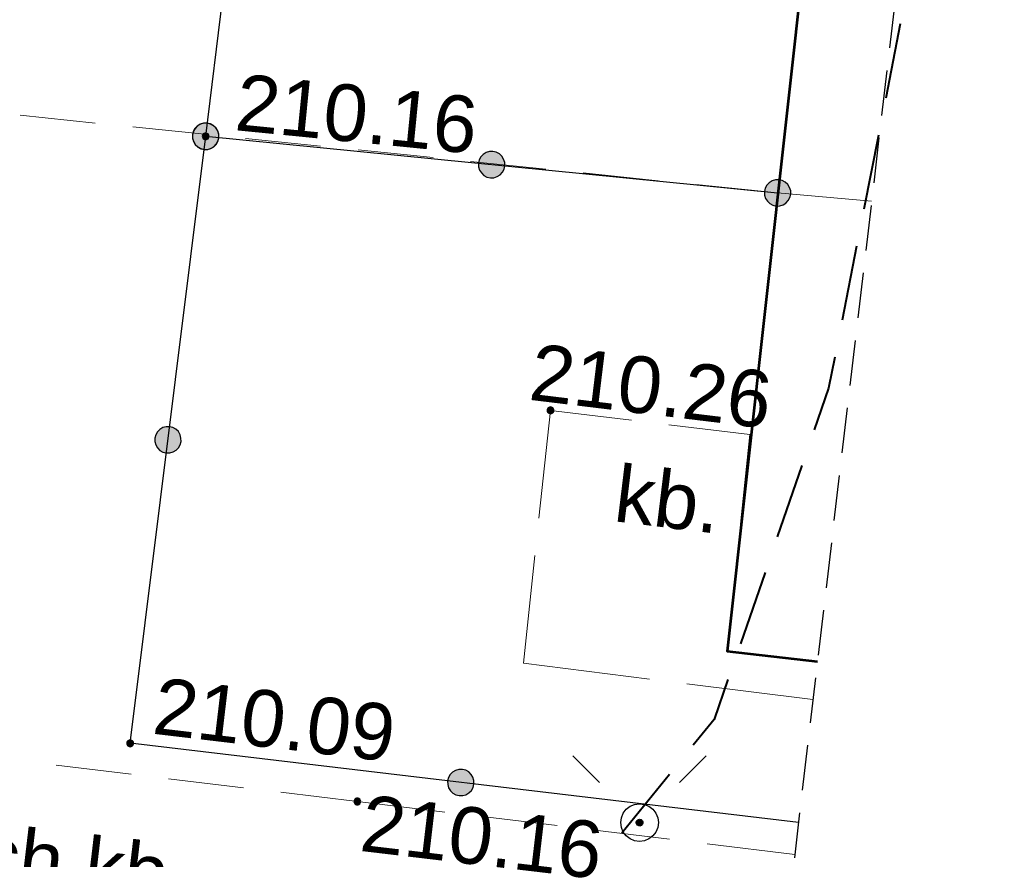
# Model space of a CAD drawing. Header units: metres. Extents: x 7419414 to 7419803, y 5549484 to 5549731.
# Tile 61 of 102: x 7419600 to 7419614, y 5549554 to 5549565. Entities that reach past the tile are written whole.
import ezdxf

# ---------------------------------------------------------------- set-up
doc = ezdxf.new("R2010")
doc.units = ezdxf.units.M
doc.header["$MEASUREMENT"] = 0
doc.layers.get('0').update_dxf_attribs({"color": 250})
for name, color, linetype, lineweight in [('EGBN', 7, 'Continuous', 13), ('EGBP', 7, 'Continuous', 13), ('EGBU', 7, 'Continuous', 53), ('LINIE ROZGRANICZAJĄCE MPZP', 212, 'Continuous', 0), ('OTKC', 7, 'Continuous', 13), ('OTKC_O', 7, 'Continuous', 13), ('OTKU', 7, 'Continuous', 13), ('OTKU_O', 7, 'Continuous', 13), ('OTOO', 7, 'Continuous', 30), ('OTRS_O', 7, 'Continuous', 13), ('Zakres', 7, 'Continuous', 0)]:
    doc.layers.add(name, color=color, linetype=linetype, lineweight=lineweight)
doc.styles.add('Arial', font='arial.ttf')

msp = doc.modelspace()

# ---------------------------------------------------------------- hatches: boundary and pattern name
at = {"linetype": 'Continuous'}
for points in [[(7419602.898, 5549563.086), (7419602.854, 5549563.098), (7419602.814, 5549563.12), (7419602.782, 5549563.152), (7419602.759, 5549563.192), (7419602.747, 5549563.236), (7419602.746, 5549563.282), (7419602.758, 5549563.326), (7419602.78, 5549563.366), (7419602.812, 5549563.398), (7419602.852, 5549563.421), (7419602.896, 5549563.433), (7419602.942, 5549563.434), (7419602.986, 5549563.422), (7419603.026, 5549563.4), (7419603.058, 5549563.368), (7419603.081, 5549563.328), (7419603.093, 5549563.284), (7419603.094, 5549563.238), (7419603.082, 5549563.194), (7419603.06, 5549563.154), (7419603.028, 5549563.122), (7419602.988, 5549563.099), (7419602.944, 5549563.087)], [(7419602.903, 5549563.086), (7419602.858, 5549563.096), (7419602.818, 5549563.118), (7419602.785, 5549563.149), (7419602.761, 5549563.188), (7419602.747, 5549563.232), (7419602.746, 5549563.277), (7419602.756, 5549563.322), (7419602.778, 5549563.362), (7419602.809, 5549563.395), (7419602.848, 5549563.419), (7419602.892, 5549563.433), (7419602.937, 5549563.434), (7419602.982, 5549563.424), (7419603.022, 5549563.402), (7419603.055, 5549563.371), (7419603.079, 5549563.332), (7419603.093, 5549563.288), (7419603.094, 5549563.243), (7419603.084, 5549563.198), (7419603.062, 5549563.158), (7419603.031, 5549563.125), (7419602.992, 5549563.101), (7419602.948, 5549563.087)], [(7419602.898, 5549563.086), (7419602.854, 5549563.098), (7419602.815, 5549563.12), (7419602.782, 5549563.152), (7419602.759, 5549563.192), (7419602.747, 5549563.236), (7419602.746, 5549563.282), (7419602.758, 5549563.326), (7419602.78, 5549563.365), (7419602.812, 5549563.398), (7419602.852, 5549563.421), (7419602.896, 5549563.433), (7419602.942, 5549563.434), (7419602.986, 5549563.422), (7419603.025, 5549563.4), (7419603.058, 5549563.368), (7419603.081, 5549563.328), (7419603.093, 5549563.284), (7419603.094, 5549563.238), (7419603.082, 5549563.194), (7419603.06, 5549563.155), (7419603.028, 5549563.122), (7419602.988, 5549563.099), (7419602.944, 5549563.087)], [(7419602.92, 5549563.215), (7419602.908, 5549563.217), (7419602.897, 5549563.221), (7419602.888, 5549563.228), (7419602.881, 5549563.238), (7419602.877, 5549563.248), (7419602.875, 5549563.26), (7419602.877, 5549563.272), (7419602.881, 5549563.283), (7419602.888, 5549563.292), (7419602.897, 5549563.299), (7419602.908, 5549563.303), (7419602.92, 5549563.305), (7419602.932, 5549563.303), (7419602.942, 5549563.299), (7419602.952, 5549563.292), (7419602.959, 5549563.283), (7419602.963, 5549563.272), (7419602.965, 5549563.26), (7419602.963, 5549563.248), (7419602.959, 5549563.238), (7419602.952, 5549563.228), (7419602.942, 5549563.221), (7419602.932, 5549563.217)], [(7419606.693, 5549562.711), (7419606.648, 5549562.721), (7419606.608, 5549562.743), (7419606.575, 5549562.774), (7419606.551, 5549562.813), (7419606.537, 5549562.857), (7419606.536, 5549562.902), (7419606.546, 5549562.947), (7419606.568, 5549562.987), (7419606.599, 5549563.02), (7419606.638, 5549563.044), (7419606.682, 5549563.058), (7419606.727, 5549563.059), (7419606.772, 5549563.049), (7419606.812, 5549563.027), (7419606.845, 5549562.996), (7419606.869, 5549562.957), (7419606.883, 5549562.913), (7419606.884, 5549562.868), (7419606.874, 5549562.823), (7419606.852, 5549562.783), (7419606.821, 5549562.75), (7419606.782, 5549562.726), (7419606.738, 5549562.712)], [(7419606.693, 5549562.711), (7419606.648, 5549562.721), (7419606.608, 5549562.743), (7419606.575, 5549562.774), (7419606.551, 5549562.813), (7419606.537, 5549562.857), (7419606.536, 5549562.902), (7419606.546, 5549562.947), (7419606.568, 5549562.987), (7419606.599, 5549563.02), (7419606.638, 5549563.044), (7419606.682, 5549563.058), (7419606.727, 5549563.059), (7419606.772, 5549563.049), (7419606.812, 5549563.027), (7419606.845, 5549562.996), (7419606.869, 5549562.957), (7419606.883, 5549562.913), (7419606.884, 5549562.868), (7419606.874, 5549562.823), (7419606.852, 5549562.783), (7419606.821, 5549562.75), (7419606.782, 5549562.726), (7419606.738, 5549562.712)], [(7419610.483, 5549562.336), (7419610.438, 5549562.346), (7419610.398, 5549562.368), (7419610.365, 5549562.399), (7419610.341, 5549562.438), (7419610.327, 5549562.482), (7419610.326, 5549562.527), (7419610.336, 5549562.572), (7419610.358, 5549562.612), (7419610.389, 5549562.645), (7419610.428, 5549562.669), (7419610.472, 5549562.683), (7419610.517, 5549562.684), (7419610.562, 5549562.674), (7419610.602, 5549562.652), (7419610.635, 5549562.621), (7419610.659, 5549562.582), (7419610.673, 5549562.538), (7419610.674, 5549562.493), (7419610.664, 5549562.448), (7419610.642, 5549562.408), (7419610.611, 5549562.375), (7419610.572, 5549562.351), (7419610.528, 5549562.337)], [(7419607.49, 5549559.585), (7419607.478, 5549559.587), (7419607.468, 5549559.591), (7419607.458, 5549559.598), (7419607.451, 5549559.607), (7419607.447, 5549559.618), (7419607.445, 5549559.63), (7419607.447, 5549559.642), (7419607.451, 5549559.652), (7419607.458, 5549559.662), (7419607.468, 5549559.669), (7419607.478, 5549559.673), (7419607.49, 5549559.675), (7419607.502, 5549559.673), (7419607.513, 5549559.669), (7419607.522, 5549559.662), (7419607.529, 5549559.652), (7419607.533, 5549559.642), (7419607.535, 5549559.63), (7419607.533, 5549559.618), (7419607.529, 5549559.607), (7419607.522, 5549559.598), (7419607.513, 5549559.591), (7419607.502, 5549559.587)], [(7419602.398, 5549559.066), (7419602.354, 5549559.078), (7419602.314, 5549559.1), (7419602.282, 5549559.132), (7419602.259, 5549559.172), (7419602.247, 5549559.216), (7419602.246, 5549559.262), (7419602.258, 5549559.306), (7419602.28, 5549559.346), (7419602.312, 5549559.378), (7419602.352, 5549559.401), (7419602.396, 5549559.413), (7419602.442, 5549559.414), (7419602.486, 5549559.402), (7419602.526, 5549559.38), (7419602.558, 5549559.348), (7419602.581, 5549559.308), (7419602.593, 5549559.264), (7419602.594, 5549559.218), (7419602.582, 5549559.174), (7419602.56, 5549559.134), (7419602.528, 5549559.102), (7419602.488, 5549559.079), (7419602.444, 5549559.067)], [(7419602.398, 5549559.066), (7419602.354, 5549559.078), (7419602.314, 5549559.1), (7419602.282, 5549559.132), (7419602.259, 5549559.172), (7419602.247, 5549559.216), (7419602.246, 5549559.262), (7419602.258, 5549559.306), (7419602.28, 5549559.346), (7419602.312, 5549559.378), (7419602.352, 5549559.401), (7419602.396, 5549559.413), (7419602.442, 5549559.414), (7419602.486, 5549559.402), (7419602.526, 5549559.38), (7419602.558, 5549559.348), (7419602.581, 5549559.308), (7419602.593, 5549559.264), (7419602.594, 5549559.218), (7419602.582, 5549559.174), (7419602.56, 5549559.134), (7419602.528, 5549559.102), (7419602.488, 5549559.079), (7419602.444, 5549559.067)], [(7419601.92, 5549555.175), (7419601.908, 5549555.177), (7419601.897, 5549555.181), (7419601.888, 5549555.188), (7419601.881, 5549555.198), (7419601.877, 5549555.208), (7419601.875, 5549555.22), (7419601.877, 5549555.232), (7419601.881, 5549555.243), (7419601.888, 5549555.252), (7419601.897, 5549555.259), (7419601.908, 5549555.263), (7419601.92, 5549555.265), (7419601.932, 5549555.263), (7419601.943, 5549555.259), (7419601.952, 5549555.252), (7419601.959, 5549555.243), (7419601.963, 5549555.232), (7419601.965, 5549555.22), (7419601.963, 5549555.208), (7419601.959, 5549555.198), (7419601.952, 5549555.188), (7419601.943, 5549555.181), (7419601.932, 5549555.177)], [(7419606.28, 5549554.527), (7419606.236, 5549554.539), (7419606.196, 5549554.561), (7419606.164, 5549554.593), (7419606.14, 5549554.632), (7419606.128, 5549554.676), (7419606.127, 5549554.722), (7419606.138, 5549554.766), (7419606.161, 5549554.806), (7419606.193, 5549554.839), (7419606.232, 5549554.862), (7419606.276, 5549554.874), (7419606.322, 5549554.875), (7419606.366, 5549554.864), (7419606.406, 5549554.841), (7419606.438, 5549554.809), (7419606.462, 5549554.77), (7419606.474, 5549554.726), (7419606.475, 5549554.681), (7419606.464, 5549554.636), (7419606.441, 5549554.596), (7419606.409, 5549554.564), (7419606.37, 5549554.54), (7419606.326, 5549554.528)], [(7419606.28, 5549554.527), (7419606.236, 5549554.539), (7419606.196, 5549554.561), (7419606.164, 5549554.593), (7419606.14, 5549554.632), (7419606.128, 5549554.676), (7419606.127, 5549554.722), (7419606.138, 5549554.766), (7419606.161, 5549554.806), (7419606.193, 5549554.839), (7419606.232, 5549554.862), (7419606.276, 5549554.874), (7419606.322, 5549554.875), (7419606.366, 5549554.864), (7419606.406, 5549554.841), (7419606.438, 5549554.809), (7419606.462, 5549554.77), (7419606.474, 5549554.726), (7419606.475, 5549554.681), (7419606.464, 5549554.636), (7419606.441, 5549554.596), (7419606.409, 5549554.564), (7419606.37, 5549554.54), (7419606.326, 5549554.528)], [(7419604.93, 5549554.405), (7419604.918, 5549554.407), (7419604.907, 5549554.411), (7419604.898, 5549554.418), (7419604.891, 5549554.427), (7419604.887, 5549554.438), (7419604.885, 5549554.45), (7419604.887, 5549554.462), (7419604.891, 5549554.472), (7419604.898, 5549554.482), (7419604.907, 5549554.489), (7419604.918, 5549554.493), (7419604.93, 5549554.495), (7419604.942, 5549554.493), (7419604.952, 5549554.489), (7419604.962, 5549554.482), (7419604.969, 5549554.472), (7419604.973, 5549554.462), (7419604.975, 5549554.45), (7419604.973, 5549554.438), (7419604.969, 5549554.427), (7419604.962, 5549554.418), (7419604.952, 5549554.411), (7419604.942, 5549554.407)], [(7419608.672, 5549554.125), (7419608.66, 5549554.126), (7419608.65, 5549554.13), (7419608.64, 5549554.136), (7419608.633, 5549554.144), (7419608.628, 5549554.154), (7419608.625, 5549554.164), (7419608.625, 5549554.176), (7419608.629, 5549554.188), (7419608.635, 5549554.199), (7419608.646, 5549554.208), (7419608.657, 5549554.213), (7419608.669, 5549554.215), (7419608.682, 5549554.213), (7419608.691, 5549554.21), (7419608.7, 5549554.203), (7419608.708, 5549554.194), (7419608.713, 5549554.183), (7419608.715, 5549554.171), (7419608.714, 5549554.162), (7419608.711, 5549554.151), (7419608.703, 5549554.14), (7419608.695, 5549554.132), (7419608.684, 5549554.127)]]:
    msp.add_hatch(color=0, dxfattribs=at).paths.add_polyline_path(points)

# ---------------------------------------------------------------- linework, layer by layer
at = {"color": 0, "linetype": 'Continuous'}
for p, q in [((7419607.786, 5549555.054), (7419608.14, 5549554.7)), ((7419609.554, 5549555.054), (7419609.2, 5549554.7))]:
    msp.add_line(p, q, dxfattribs=at)
at = {"color": 0, "linetype": 'Continuous', "flags": 128}
for points in [[(7419602.898, 5549563.086), (7419602.944, 5549563.087), (7419602.988, 5549563.099), (7419603.028, 5549563.122), (7419603.06, 5549563.154), (7419603.082, 5549563.194), (7419603.094, 5549563.238), (7419603.093, 5549563.284), (7419603.081, 5549563.328), (7419603.058, 5549563.368), (7419603.026, 5549563.4), (7419602.986, 5549563.422), (7419602.942, 5549563.434), (7419602.896, 5549563.433), (7419602.852, 5549563.421), (7419602.812, 5549563.398), (7419602.78, 5549563.366), (7419602.758, 5549563.326), (7419602.746, 5549563.282), (7419602.747, 5549563.236), (7419602.759, 5549563.192), (7419602.782, 5549563.152), (7419602.814, 5549563.12), (7419602.854, 5549563.098), (7419602.898, 5549563.086)], [(7419602.746, 5549563.277), (7419602.747, 5549563.232), (7419602.761, 5549563.188), (7419602.785, 5549563.149), (7419602.818, 5549563.118), (7419602.858, 5549563.096), (7419602.903, 5549563.086), (7419602.948, 5549563.087), (7419602.992, 5549563.101), (7419603.031, 5549563.125), (7419603.062, 5549563.158), (7419603.084, 5549563.198), (7419603.094, 5549563.243), (7419603.093, 5549563.288), (7419603.079, 5549563.332), (7419603.055, 5549563.371), (7419603.022, 5549563.402), (7419602.982, 5549563.424), (7419602.937, 5549563.434), (7419602.892, 5549563.433), (7419602.848, 5549563.419), (7419602.809, 5549563.395), (7419602.778, 5549563.362), (7419602.756, 5549563.322), (7419602.746, 5549563.277)], [(7419602.898, 5549563.086), (7419602.944, 5549563.087), (7419602.988, 5549563.099), (7419603.028, 5549563.122), (7419603.06, 5549563.155), (7419603.082, 5549563.194), (7419603.094, 5549563.238), (7419603.093, 5549563.284), (7419603.081, 5549563.328), (7419603.058, 5549563.368), (7419603.025, 5549563.4), (7419602.986, 5549563.422), (7419602.942, 5549563.434), (7419602.896, 5549563.433), (7419602.852, 5549563.421), (7419602.812, 5549563.398), (7419602.78, 5549563.365), (7419602.758, 5549563.326), (7419602.746, 5549563.282), (7419602.747, 5549563.236), (7419602.759, 5549563.192), (7419602.782, 5549563.152), (7419602.815, 5549563.12), (7419602.854, 5549563.098), (7419602.898, 5549563.086)], [(7419602.875, 5549563.26), (7419602.877, 5549563.248), (7419602.881, 5549563.238), (7419602.888, 5549563.228), (7419602.897, 5549563.221), (7419602.908, 5549563.217), (7419602.92, 5549563.215), (7419602.932, 5549563.217), (7419602.942, 5549563.221), (7419602.952, 5549563.228), (7419602.959, 5549563.238), (7419602.963, 5549563.248), (7419602.965, 5549563.26), (7419602.963, 5549563.272), (7419602.959, 5549563.283), (7419602.952, 5549563.292), (7419602.942, 5549563.299), (7419602.932, 5549563.303), (7419602.92, 5549563.305), (7419602.908, 5549563.303), (7419602.897, 5549563.299), (7419602.888, 5549563.292), (7419602.881, 5549563.283), (7419602.877, 5549563.272), (7419602.875, 5549563.26)], [(7419606.536, 5549562.902), (7419606.537, 5549562.857), (7419606.551, 5549562.813), (7419606.575, 5549562.774), (7419606.608, 5549562.743), (7419606.648, 5549562.721), (7419606.693, 5549562.711), (7419606.738, 5549562.712), (7419606.782, 5549562.726), (7419606.821, 5549562.75), (7419606.852, 5549562.783), (7419606.874, 5549562.823), (7419606.884, 5549562.868), (7419606.883, 5549562.913), (7419606.869, 5549562.957), (7419606.845, 5549562.996), (7419606.812, 5549563.027), (7419606.772, 5549563.049), (7419606.727, 5549563.059), (7419606.682, 5549563.058), (7419606.638, 5549563.044), (7419606.599, 5549563.02), (7419606.568, 5549562.987), (7419606.546, 5549562.947), (7419606.536, 5549562.902)], [(7419606.536, 5549562.902), (7419606.537, 5549562.857), (7419606.551, 5549562.813), (7419606.575, 5549562.774), (7419606.608, 5549562.743), (7419606.648, 5549562.721), (7419606.693, 5549562.711), (7419606.738, 5549562.712), (7419606.782, 5549562.726), (7419606.821, 5549562.75), (7419606.852, 5549562.783), (7419606.874, 5549562.823), (7419606.884, 5549562.868), (7419606.883, 5549562.913), (7419606.869, 5549562.957), (7419606.845, 5549562.996), (7419606.812, 5549563.027), (7419606.772, 5549563.049), (7419606.727, 5549563.059), (7419606.682, 5549563.058), (7419606.638, 5549563.044), (7419606.599, 5549563.02), (7419606.568, 5549562.987), (7419606.546, 5549562.947), (7419606.536, 5549562.902)], [(7419610.326, 5549562.527), (7419610.327, 5549562.482), (7419610.341, 5549562.438), (7419610.365, 5549562.399), (7419610.398, 5549562.368), (7419610.438, 5549562.346), (7419610.483, 5549562.336), (7419610.528, 5549562.337), (7419610.572, 5549562.351), (7419610.611, 5549562.375), (7419610.642, 5549562.408), (7419610.664, 5549562.448), (7419610.674, 5549562.493), (7419610.673, 5549562.538), (7419610.659, 5549562.582), (7419610.635, 5549562.621), (7419610.602, 5549562.652), (7419610.562, 5549562.674), (7419610.517, 5549562.684), (7419610.472, 5549562.683), (7419610.428, 5549562.669), (7419610.389, 5549562.645), (7419610.358, 5549562.612), (7419610.336, 5549562.572), (7419610.326, 5549562.527)], [(7419607.445, 5549559.63), (7419607.447, 5549559.618), (7419607.451, 5549559.607), (7419607.458, 5549559.598), (7419607.468, 5549559.591), (7419607.478, 5549559.587), (7419607.49, 5549559.585), (7419607.502, 5549559.587), (7419607.513, 5549559.591), (7419607.522, 5549559.598), (7419607.529, 5549559.607), (7419607.533, 5549559.618), (7419607.535, 5549559.63), (7419607.533, 5549559.642), (7419607.529, 5549559.652), (7419607.522, 5549559.662), (7419607.513, 5549559.669), (7419607.502, 5549559.673), (7419607.49, 5549559.675), (7419607.478, 5549559.673), (7419607.468, 5549559.669), (7419607.458, 5549559.662), (7419607.451, 5549559.652), (7419607.447, 5549559.642), (7419607.445, 5549559.63)], [(7419602.398, 5549559.066), (7419602.444, 5549559.067), (7419602.488, 5549559.079), (7419602.528, 5549559.102), (7419602.56, 5549559.134), (7419602.582, 5549559.174), (7419602.594, 5549559.218), (7419602.593, 5549559.264), (7419602.581, 5549559.308), (7419602.558, 5549559.348), (7419602.526, 5549559.38), (7419602.486, 5549559.402), (7419602.442, 5549559.414), (7419602.396, 5549559.413), (7419602.352, 5549559.401), (7419602.312, 5549559.378), (7419602.28, 5549559.346), (7419602.258, 5549559.306), (7419602.246, 5549559.262), (7419602.247, 5549559.216), (7419602.259, 5549559.172), (7419602.282, 5549559.132), (7419602.314, 5549559.1), (7419602.354, 5549559.078), (7419602.398, 5549559.066)], [(7419602.398, 5549559.066), (7419602.444, 5549559.067), (7419602.488, 5549559.079), (7419602.528, 5549559.102), (7419602.56, 5549559.134), (7419602.582, 5549559.174), (7419602.594, 5549559.218), (7419602.593, 5549559.264), (7419602.581, 5549559.308), (7419602.558, 5549559.348), (7419602.526, 5549559.38), (7419602.486, 5549559.402), (7419602.442, 5549559.414), (7419602.396, 5549559.413), (7419602.352, 5549559.401), (7419602.312, 5549559.378), (7419602.28, 5549559.346), (7419602.258, 5549559.306), (7419602.246, 5549559.262), (7419602.247, 5549559.216), (7419602.259, 5549559.172), (7419602.282, 5549559.132), (7419602.314, 5549559.1), (7419602.354, 5549559.078), (7419602.398, 5549559.066)], [(7419601.875, 5549555.22), (7419601.877, 5549555.208), (7419601.881, 5549555.198), (7419601.888, 5549555.188), (7419601.897, 5549555.181), (7419601.908, 5549555.177), (7419601.92, 5549555.175), (7419601.932, 5549555.177), (7419601.943, 5549555.181), (7419601.952, 5549555.188), (7419601.959, 5549555.198), (7419601.963, 5549555.208), (7419601.965, 5549555.22), (7419601.963, 5549555.232), (7419601.959, 5549555.243), (7419601.952, 5549555.252), (7419601.943, 5549555.259), (7419601.932, 5549555.263), (7419601.92, 5549555.265), (7419601.908, 5549555.263), (7419601.897, 5549555.259), (7419601.888, 5549555.252), (7419601.881, 5549555.243), (7419601.877, 5549555.232), (7419601.875, 5549555.22)], [(7419606.475, 5549554.681), (7419606.474, 5549554.726), (7419606.462, 5549554.77), (7419606.438, 5549554.809), (7419606.406, 5549554.841), (7419606.366, 5549554.864), (7419606.322, 5549554.875), (7419606.276, 5549554.874), (7419606.232, 5549554.862), (7419606.193, 5549554.839), (7419606.161, 5549554.806), (7419606.138, 5549554.766), (7419606.127, 5549554.722), (7419606.128, 5549554.676), (7419606.14, 5549554.632), (7419606.164, 5549554.593), (7419606.196, 5549554.561), (7419606.236, 5549554.539), (7419606.28, 5549554.527), (7419606.326, 5549554.528), (7419606.37, 5549554.54), (7419606.409, 5549554.564), (7419606.441, 5549554.596), (7419606.464, 5549554.636), (7419606.475, 5549554.681)], [(7419606.475, 5549554.681), (7419606.474, 5549554.726), (7419606.462, 5549554.77), (7419606.438, 5549554.809), (7419606.406, 5549554.841), (7419606.366, 5549554.864), (7419606.322, 5549554.875), (7419606.276, 5549554.874), (7419606.232, 5549554.862), (7419606.193, 5549554.839), (7419606.161, 5549554.806), (7419606.138, 5549554.766), (7419606.127, 5549554.722), (7419606.128, 5549554.676), (7419606.14, 5549554.632), (7419606.164, 5549554.593), (7419606.196, 5549554.561), (7419606.236, 5549554.539), (7419606.28, 5549554.527), (7419606.326, 5549554.528), (7419606.37, 5549554.54), (7419606.409, 5549554.564), (7419606.441, 5549554.596), (7419606.464, 5549554.636), (7419606.475, 5549554.681)], [(7419604.885, 5549554.45), (7419604.887, 5549554.438), (7419604.891, 5549554.427), (7419604.898, 5549554.418), (7419604.907, 5549554.411), (7419604.918, 5549554.407), (7419604.93, 5549554.405), (7419604.942, 5549554.407), (7419604.952, 5549554.411), (7419604.962, 5549554.418), (7419604.969, 5549554.427), (7419604.973, 5549554.438), (7419604.975, 5549554.45), (7419604.973, 5549554.462), (7419604.969, 5549554.472), (7419604.962, 5549554.482), (7419604.952, 5549554.489), (7419604.942, 5549554.493), (7419604.93, 5549554.495), (7419604.918, 5549554.493), (7419604.907, 5549554.489), (7419604.898, 5549554.482), (7419604.891, 5549554.472), (7419604.887, 5549554.462), (7419604.885, 5549554.45)], [(7419608.67, 5549554.42), (7419608.735, 5549554.411), (7419608.795, 5549554.387), (7419608.847, 5549554.347), (7419608.887, 5549554.295), (7419608.911, 5549554.235), (7419608.92, 5549554.17), (7419608.911, 5549554.105), (7419608.887, 5549554.045), (7419608.847, 5549553.993), (7419608.795, 5549553.953), (7419608.735, 5549553.929), (7419608.67, 5549553.92), (7419608.605, 5549553.929), (7419608.545, 5549553.953), (7419608.493, 5549553.993), (7419608.453, 5549554.045), (7419608.429, 5549554.105), (7419608.42, 5549554.17), (7419608.429, 5549554.235), (7419608.453, 5549554.295), (7419608.493, 5549554.347), (7419608.545, 5549554.387), (7419608.605, 5549554.411), (7419608.67, 5549554.42)], [(7419608.669, 5549554.215), (7419608.682, 5549554.213), (7419608.691, 5549554.21), (7419608.7, 5549554.203), (7419608.708, 5549554.194), (7419608.713, 5549554.183), (7419608.715, 5549554.171), (7419608.714, 5549554.162), (7419608.711, 5549554.151), (7419608.703, 5549554.14), (7419608.695, 5549554.132), (7419608.684, 5549554.127), (7419608.672, 5549554.125), (7419608.66, 5549554.126), (7419608.65, 5549554.13), (7419608.64, 5549554.136), (7419608.633, 5549554.144), (7419608.628, 5549554.154), (7419608.625, 5549554.164), (7419608.625, 5549554.176), (7419608.629, 5549554.188), (7419608.635, 5549554.199), (7419608.646, 5549554.208), (7419608.657, 5549554.213), (7419608.669, 5549554.215)]]:
    msp.add_lwpolyline(points, close=True, dxfattribs=at)
at = {"layer": 'EGBN', "color": 250, "linetype": 'Continuous', "lineweight": 13, "flags": 128}
for points in [[(7419613.504, 5549577.368), (7419612.16, 5549577.51), (7419611.39, 5549570.5), (7419610.5, 5549562.51), (7419611.744, 5549562.401)], [(7419611.744, 5549562.401), (7419610.5, 5549562.51), (7419609.83, 5549556.44), (7419611.027, 5549556.304)]]:
    msp.add_lwpolyline(points, dxfattribs=at)
at = {"layer": 'EGBP', "color": 250, "linetype": 'Continuous', "lineweight": 13}
for p, q in [((7419610.751, 5549564.766), (7419610.641, 5549563.772)), ((7419601.457, 5549563.436), (7419600.462, 5549563.538)), ((7419602.949, 5549563.283), (7419601.954, 5549563.385)), ((7419604.441, 5549563.13), (7419603.447, 5549563.232)), ((7419610.585, 5549563.275), (7419610.5, 5549562.51)), ((7419605.933, 5549562.978), (7419604.939, 5549563.08)), ((7419607.426, 5549562.825), (7419606.431, 5549562.927)), ((7419608.918, 5549562.672), (7419607.923, 5549562.774)), ((7419610.5, 5549562.51), (7419609.415, 5549562.621))]:
    msp.add_line(p, q, dxfattribs=at)
at = {"layer": 'EGBU', "color": 250, "linetype": 'Continuous', "lineweight": 53, "flags": 128}
msp.add_lwpolyline([(7419613.504, 5549577.368), (7419612.16, 5549577.51), (7419611.39, 5549570.5), (7419609.83, 5549556.44), (7419611.027, 5549556.304)], dxfattribs=at)
at = {"layer": 'LINIE ROZGRANICZAJĄCE MPZP', "color": 1, "linetype": 'Continuous', "lineweight": 40}
for p, q in [((7419612.126, 5549564.748), (7419611.933, 5549563.767)), ((7419611.837, 5549563.277), (7419611.643, 5549562.295)), ((7419611.547, 5549561.805), (7419611.354, 5549560.824)), ((7419610.823, 5549558.9), (7419610.496, 5549557.955)), ((7419610.333, 5549557.483), (7419610.006, 5549556.538)), ((7419609.065, 5549554.807), (7419608.434, 5549554.032))]:
    msp.add_line(p, q, dxfattribs=at)
at = {"layer": 'LINIE ROZGRANICZAJĄCE MPZP', "color": 1, "linetype": 'Continuous', "lineweight": 40, "flags": 128}
for points in [[(7419611.257, 5549560.333), (7419611.176, 5549559.922), (7419610.986, 5549559.373)], [(7419609.842, 5549556.065), (7419609.66, 5549555.537), (7419609.381, 5549555.195)]]:
    msp.add_lwpolyline(points, dxfattribs=at)
at = {"layer": 'OTKC', "color": 250, "linetype": 'Continuous', "lineweight": 13}
for p, q in [((7419600.938, 5549554.931), (7419601.931, 5549554.811)), ((7419602.427, 5549554.751), (7419603.42, 5549554.632)), ((7419603.916, 5549554.572), (7419604.93, 5549554.45)), ((7419604.93, 5549554.45), (7419606.091, 5549554.31)), ((7419606.588, 5549554.25), (7419607.58, 5549554.13)), ((7419608.077, 5549554.07), (7419609.069, 5549553.949)), ((7419609.566, 5549553.889), (7419610.727, 5549553.749))]:
    msp.add_line(p, q, dxfattribs=at)
at = {"layer": 'OTKU', "color": 250, "linetype": 'Continuous', "lineweight": 13}
for p, q in [((7419607.337, 5549558.204), (7419607.49, 5549559.63)), ((7419607.49, 5549559.63), (7419608.562, 5549559.5)), ((7419609.058, 5549559.44), (7419610.13, 5549559.31)), ((7419610.13, 5549559.31), (7419610.006, 5549558.124)), ((7419607.13, 5549556.28), (7419607.283, 5549557.706)), ((7419609.954, 5549557.626), (7419609.83, 5549556.44)), ((7419609.83, 5549556.44), (7419611.027, 5549556.304)), ((7419608.801, 5549556.071), (7419607.13, 5549556.28)), ((7419610.968, 5549555.799), (7419609.297, 5549556.008))]:
    msp.add_line(p, q, dxfattribs=at)
at = {"layer": 'OTOO', "color": 250, "linetype": 'Continuous', "lineweight": 30}
for q in [(7419604.05, 5549572.38), (7419610.5, 5549562.51)]:
    msp.add_line((7419602.92, 5549563.26), q, dxfattribs=at)
at = {"layer": 'OTOO', "color": 250, "linetype": 'Continuous', "lineweight": 30, "flags": 128}
msp.add_lwpolyline([(7419610.777, 5549554.171), (7419601.92, 5549555.22), (7419602.92, 5549563.26)], dxfattribs=at)
at = {"layer": 'Zakres', "color": 5, "linetype": 'Continuous', "lineweight": 30}
for p, q in [((7419612.053, 5549565.026), (7419611.983, 5549564.43)), ((7419612.053, 5549565.026), (7419611.983, 5549564.43)), ((7419611.948, 5549564.132), (7419611.878, 5549563.536)), ((7419611.948, 5549564.132), (7419611.878, 5549563.536)), ((7419611.843, 5549563.239), (7419611.773, 5549562.643)), ((7419611.843, 5549563.239), (7419611.773, 5549562.643)), ((7419611.738, 5549562.345), (7419611.668, 5549561.749)), ((7419611.738, 5549562.345), (7419611.668, 5549561.749)), ((7419611.633, 5549561.451), (7419611.563, 5549560.855)), ((7419611.633, 5549561.451), (7419611.563, 5549560.855)), ((7419611.528, 5549560.557), (7419611.457, 5549559.961)), ((7419611.528, 5549560.557), (7419611.457, 5549559.961)), ((7419611.422, 5549559.663), (7419611.352, 5549559.067)), ((7419611.422, 5549559.663), (7419611.352, 5549559.067)), ((7419611.317, 5549558.769), (7419611.247, 5549558.173)), ((7419611.317, 5549558.769), (7419611.247, 5549558.173)), ((7419611.212, 5549557.875), (7419611.142, 5549557.28)), ((7419611.212, 5549557.875), (7419611.142, 5549557.28)), ((7419611.107, 5549556.982), (7419611.037, 5549556.386)), ((7419611.107, 5549556.982), (7419611.037, 5549556.386)), ((7419611.002, 5549556.088), (7419610.932, 5549555.492)), ((7419611.002, 5549556.088), (7419610.932, 5549555.492)), ((7419610.897, 5549555.194), (7419610.827, 5549554.598)), ((7419610.897, 5549555.194), (7419610.827, 5549554.598)), ((7419610.792, 5549554.3), (7419610.722, 5549553.704)), ((7419610.792, 5549554.3), (7419610.722, 5549553.704))]:
    msp.add_line(p, q, dxfattribs=at)

# ---------------------------------------------------------------- texts
at = {"layer": 'OTKC_O', "color": 250, "linetype": 'Continuous', "lineweight": 0, "style": 'Arial'}
msp.add_text('ch.kb.', height=0.75, rotation=353.2451, dxfattribs=at).set_placement((7419599.889, 5549553.405))
at = {"layer": 'OTKU_O', "color": 250, "linetype": 'Continuous', "lineweight": 0, "style": 'Arial'}
msp.add_text('kb.', height=0.75, rotation=353.0888, dxfattribs=at).set_placement((7419608.31, 5549558.164))
at = {"layer": 'OTRS_O', "color": 250, "linetype": 'Continuous', "lineweight": 0, "style": 'Arial'}
for s, rotation, p in [('210.16', 354.3493, (7419603.291, 5549563.343)), ('210.26', 353.0888, (7419607.187, 5549559.773)), ('210.09', 353.2451, (7419602.197, 5549555.35)), ('210.16', 353.2451, (7419604.945, 5549553.798))]:
    msp.add_text(s, height=0.75, rotation=rotation, dxfattribs=at).set_placement(p)

doc.saveas('drawing.dxf')
